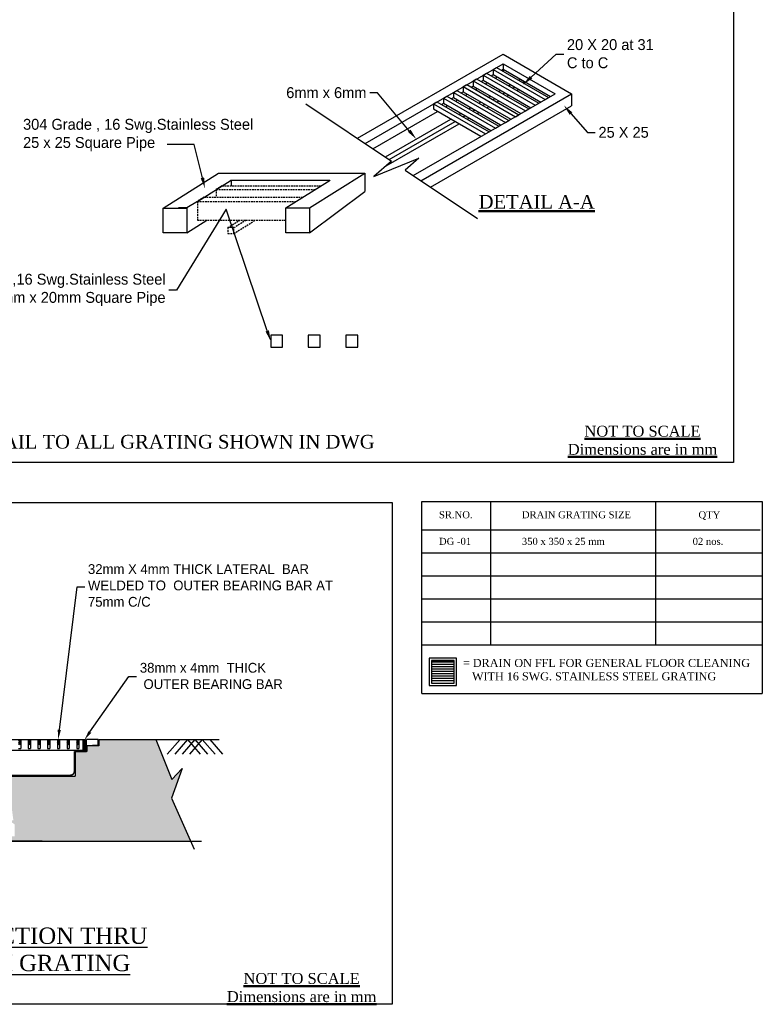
# Model space of a CAD drawing. Header units: millimetres. Extents: x 256680 to 410391, y -77299 to -22623.
# Tile 199 of 202: x 402150 to 410391, y -77299 to -66372. Entities that reach past the tile are written whole.
import ezdxf
from ezdxf import colors
from ezdxf.entities.mleader import LeaderData, LeaderLine
from ezdxf.math import Vec2, Vec3

# ---------------------------------------------------------------- set-up
doc = ezdxf.new("R2010")
doc.units = ezdxf.units.MM
doc.header["$LTSCALE"] = 2.5
doc.linetypes.add('HIDDEN', pattern=[0.375, 0.25, -0.125])
doc.layers.add('CKD-Dimensions', color=7, linetype='Continuous', lineweight=0)
doc.layers.add('CKD-TEXT', color=7, linetype='Continuous', lineweight=30)
doc.layers.add('CKD_Grating', color=7, linetype='Continuous')
doc.styles.add('CKD_Dimension Text', font='BOOKOSI.TTF')
doc.styles.get("Standard").update_dxf_attribs({"font": 'GOTHIC.TTF'})

# ---------------------------------------------------------------- blocks, each defined once
blk = doc.blocks.new('G$C70A365CB')
at = {"ltscale": 4}
blk.add_lwpolyline([(9999, 0), (0, 0), (0, 12692), (9999, 12692)], close=True, dxfattribs=at)
at = {"layer": 'CKD_Grating', "color": 8}
for p, q in [((6548.5, 2974), (7884.5, 3745.3)), ((7884.5, 3745.3), (8513.2, 3382.3)), ((6618.4, 2927.2), (7884.5, 3658.2)), ((7884.5, 3658.2), (8362.3, 3382.3)), ((7884.5, 3658.2), (7884.5, 3589.2)), ((7868.7, 3598.3), (7884.5, 3607.4)), ((7884.5, 3607.4), (8318.3, 3356.9)), ((7061.3, 2631.2), (8362.3, 3382.3)), ((7131.2, 2584.5), (8513.2, 3382.3)), ((8513.2, 3382.3), (8513.2, 3272.2)), ((7219.6, 2525.4), (8513.2, 3272.2)), ((6691.3, 2878.5), (7284.1, 3220.8)), ((4766.9, 2334.3), (5275.4, 2653.4)), ((5275.4, 2654.4), (5492.9, 2654.4)), ((5492.9, 2654.4), (6617.9, 2653.6)), ((6109.5, 2334.5), (6617.9, 2653.6)), ((6617.9, 2653.6), (6617.9, 2487.2)), ((5081.1, 2395.2), (5392.4, 2590.5)), ((5386.1, 2590.5), (6293.5, 2590.5)), ((5392.4, 2590.5), (5392.4, 2536.4)), ((5891.9, 2334.5), (6299.9, 2590.5)), ((6109.2, 2107.6), (6617.9, 2487.2)), ((5081.1, 2395.2), (4984.5, 2334.5)), ((4766.9, 2334.3), (4984.5, 2334.3)), ((4984.5, 2334.5), (4908.9, 2334.5)), ((4984.5, 2334.5), (4984.5, 2107.6)), ((5891.9, 2334.5), (6109.5, 2334.5)), ((5891.9, 2107.8), (5891.9, 2334.5)), ((6109.5, 2334.5), (6109.5, 2107.8)), ((4984.5, 2107.6), (5167.9, 2222.7)), ((4984.5, 2107.6), (4766.9, 2107.6)), ((4984.5, 2107.6), (4908.9, 2107.6)), ((6109.5, 2107.8), (5891.9, 2107.8))]:
    blk.add_line(p, q, dxfattribs=at)
at = {"layer": 'CKD_Grating', "color": 4}
for p, q in [((7793.3, 3605.5), (7824.7, 3623.7)), ((7824.7, 3623.7), (8302.5, 3347.8)), ((7702.1, 3552.9), (7733.6, 3571.1)), ((7702.1, 3552.9), (8180, 3277.1)), ((7702.1, 3552.9), (7702.1, 3505.7)), ((7733.6, 3571.1), (8211.4, 3295.2)), ((7793.3, 3605.5), (8271.1, 3329.7)), ((7793.3, 3605.5), (7793.3, 3558.4)), ((7793.3, 3558.4), (8230.2, 3306.1)), ((7519.8, 3447.7), (7551.3, 3465.8)), ((7519.8, 3447.7), (7997.6, 3171.8)), ((7519.8, 3447.7), (7519.8, 3400.5)), ((7551.3, 3465.8), (8029.1, 3189.9)), ((7611, 3500.3), (7642.4, 3518.4)), ((7611, 3500.3), (8088.8, 3224.4)), ((7611, 3500.3), (7611, 3453.1)), ((7611, 3453.1), (8047.9, 3200.8)), ((7642.4, 3518.4), (8120.2, 3242.6)), ((7702.1, 3505.7), (8139.1, 3253.5)), ((7337.5, 3342.4), (7368.9, 3360.5)), ((7337.5, 3342.4), (7815.3, 3066.5)), ((7337.5, 3342.4), (7337.5, 3295.2)), ((7368.9, 3360.5), (7846.7, 3084.7)), ((7428.7, 3395), (7460.1, 3413.2)), ((7428.7, 3395), (7906.5, 3119.2)), ((7428.7, 3395), (7428.7, 3347.8)), ((7428.7, 3347.8), (7862.5, 3097.4)), ((7460.1, 3413.2), (7937.9, 3137.3)), ((7519.8, 3400.5), (7956.8, 3148.2)), ((8271.1, 3329.7), (8302.5, 3347.8)), ((7246.3, 3289.8), (7277.8, 3307.9)), ((7246.3, 3289.8), (7724.1, 3013.9)), ((7246.3, 3289.8), (7246.3, 3242.6)), ((7277.8, 3307.9), (7755.6, 3032)), ((7337.5, 3295.2), (7771.3, 3044.7)), ((8180, 3277.1), (8211.4, 3295.2)), ((7246.3, 3242.6), (7680.1, 2992.1)), ((7997.6, 3171.8), (8029.1, 3189.9)), ((8088.8, 3224.4), (8120.2, 3242.6)), ((7815.3, 3066.5), (7846.7, 3084.7)), ((7906.5, 3119.2), (7937.9, 3137.3)), ((7724.1, 3013.9), (7755.6, 3032))]:
    blk.add_line(p, q, dxfattribs=at)
at = {"layer": 'CKD_Grating'}
for p, q in [((7774.4, 3547.5), (7793.3, 3558.4)), ((7812.2, 3525.7), (7831, 3536.6)), ((7592.1, 3442.2), (7611, 3453.1)), ((7683.3, 3494.8), (7702.1, 3505.7)), ((7721, 3473.1), (7739.9, 3483.9)), ((7409.8, 3336.9), (7428.7, 3347.8)), ((7501, 3389.6), (7519.8, 3400.5)), ((7538.7, 3367.8), (7557.5, 3378.7)), ((7629.8, 3420.4), (7648.7, 3431.3)), ((7318.6, 3284.3), (7337.5, 3295.2)), ((7356.4, 3262.5), (7375.2, 3273.4)), ((7447.5, 3315.2), (7466.4, 3326.1))]:
    blk.add_line(p, q, dxfattribs=at)
at = {"layer": 'CKD_Grating', "color": 3}
for p, q in [((7934.8, 3454.9), (7953.6, 3465.8)), ((7972.5, 3433.1), (7991.3, 3444)), ((8025.9, 3507.5), (8041.6, 3516.6)), ((8041.6, 3516.6), (8079.4, 3494.8)), ((8063.6, 3485.8), (8079.4, 3494.8)), ((8079.4, 3476.7), (8079.4, 3494.8)), ((7752.4, 3349.6), (7771.3, 3360.5)), ((7843.6, 3402.3), (7862.5, 3413.2)), ((7881.3, 3380.5), (7900.2, 3391.4)), ((7919, 3358.7), (7937.9, 3369.6)), ((8010.2, 3411.4), (8029.1, 3422.2)), ((7570.1, 3244.4), (7589, 3255.3)), ((7661.3, 3297), (7680.1, 3307.9)), ((7699, 3275.2), (7717.9, 3286.1)), ((7736.7, 3253.5), (7755.6, 3264.3)), ((7790.2, 3327.9), (7809, 3338.8)), ((7827.9, 3306.1), (7846.7, 3317)), ((7479, 3191.8), (7497.8, 3202.6)), ((7516.7, 3170), (7535.5, 3180.9)), ((7607.8, 3222.6), (7626.7, 3233.5)), ((7645.6, 3200.8), (7664.4, 3211.7)), ((6804.9, 2802.6), (7406.7, 3150)), ((6812.7, 2719.9), (7482.1, 3106.5)), ((6839.9, 2779.2), (7444.4, 3128.2)), ((7554.4, 3148.2), (7573.3, 3159.1))]:
    blk.add_line(p, q, dxfattribs=at)
at = {"layer": 'CKD_Grating', "color": 1}
for p, q in [((6075.6, 3290.1), (6862.9, 2763.8)), ((6700.3, 2621.8), (7110.7, 2791.4)), ((6862.9, 2763.8), (6700.3, 2621.8)), ((7110.7, 2791.4), (6985.6, 2681.8)), ((6985.6, 2681.8), (7650.2, 2237.6))]:
    blk.add_line(p, q, dxfattribs=at)
at = {"layer": 'CKD_Grating', "color": 4, "linetype": 'HIDDEN', "ltscale": 25}
for p, q in [((5307.9, 2536.4), (5254.1, 2503.7)), ((5307.9, 2536.4), (6215.3, 2536.4)), ((5254.1, 2505), (6161.6, 2505)), ((5254.1, 2505), (5254.1, 2433.4)), ((5142.1, 2433.4), (5081.1, 2395.2)), ((5081.1, 2395.2), (5988.6, 2395.2)), ((5081.1, 2395.2), (5081.1, 2222.7)), ((5142.1, 2433.4), (6049.6, 2433.4)), ((5081.1, 2222.7), (5891.9, 2222.7))]:
    blk.add_line(p, q, dxfattribs=at)
at = {"layer": 'CKD_Grating', "color": 3, "linetype": 'HIDDEN', "ltscale": 25}
for p, q in [((5361.5, 2154.7), (5470, 2222.7)), ((5416, 2100.2), (5611.2, 2222.7)), ((5416, 2154.7), (5524.4, 2222.7))]:
    blk.add_line(p, q, dxfattribs=at)
at = {"layer": 'CKD_Grating', "color": 8}
blk.add_lwpolyline([(4766.9, 2107.6), (4766.9, 2334.3)], dxfattribs=at)
at = {"layer": 'CKD_Grating', "color": 3, "linetype": 'HIDDEN', "ltscale": 25}
blk.add_lwpolyline([(5361.5, 2100.2), (5416, 2100.2), (5416, 2154.7), (5361.5, 2154.7)], close=True, dxfattribs=at)
at = {"layer": 'CKD_Grating', "color": 4}
for points in [[(5753.8, 1058.2), (5862.7, 1058.2), (5862.7, 1167.1), (5753.8, 1167.1)], [(6098.6, 1058.2), (6207.5, 1058.2), (6207.5, 1167.1), (6098.6, 1167.1)], [(6443.5, 1058.2), (6552.4, 1058.2), (6552.4, 1167.1), (6443.5, 1167.1)]]:
    blk.add_lwpolyline(points, close=True, dxfattribs=at)
at = {"lineweight": 50, "attachment_point": 5, "style": 'CKD_Dimension Text'}
for s, insert, char_height, width in [('\\A1;\\pxqc;{\\LNOT TO SCALE\\PDimensions are in mm}', (9163.6, 203.3), 100, 2412.001), ('\\A1;\\pxql;NOTE : PLEASE FOLLOW THIS DETAIL TO ALL GRATING SHOWN IN DWG  ', (4034.3, 189.3), 125, 7585.34)]:
    blk.add_mtext(s, dxfattribs=dict(at, insert=insert, char_height=char_height, width=width))
at = {"layer": 'CKD-TEXT', "lineweight": 50, "insert": (8192.8, 2391.3), "char_height": 125, "width": 2991.605, "attachment_point": 5, "style": 'CKD_Dimension Text'}
blk.add_mtext('\\A1;{\\L\\C6;DETAIL A-A}', dxfattribs=at)
at = {"layer": 'CKD-Dimensions', "ltscale": 4}
ml = blk.add_multileader_mtext('Standard', dxfattribs=at)
ml.set_content('20 X 20 at 31\\PC to C', color=7)
ml.set_leader_properties(color=152)
ml.build(insert=Vec2(0, 0))
ml.multileader.update_dxf_attribs({"text_left_attachment_type": 2, "text_right_attachment_type": 2, "dogleg_length": 70, "arrow_head_size": 100})
ctx = ml.context
ctx.base_point, ctx.char_height, ctx.arrow_head_size, ctx.landing_gap_size, ctx.plane_origin = Vec3(8440.5, 3746), 100, 100, 30, Vec3(8068, 3466)
ctx.left_attachment, ctx.right_attachment = 2, 2
notes = []
notes.append((ctx, [(0, (1, 1, 0), (8370.5, 3746), (1, 0), 70, [(0, [(8068, 3466)], 0, [])])]))
ctx.mtext.insert, ctx.mtext.flow_direction = Vec3(8470.5, 3883.1), 5
ml = blk.add_multileader_mtext('Standard', dxfattribs=at)
ml.set_content('6mm x 6mm', color=7)
ml.set_leader_properties(color=152)
ml.build(insert=Vec2(0, 0))
ml.multileader.update_dxf_attribs({"text_left_attachment_type": 2, "text_right_attachment_type": 2, "dogleg_length": 70, "arrow_head_size": 100})
ctx = ml.context
ctx.base_point, ctx.char_height, ctx.arrow_head_size, ctx.landing_gap_size, ctx.plane_origin = Vec3(5799.7, 3390), 100, 100, 30, Vec3(7088.6, 2966.4)
ctx.left_attachment, ctx.right_attachment, ctx.text_align_type, ctx.attachment_type = 2, 2, 2, 2
notes.append((ctx, [(0, (1, 1, 0), (6731.5, 3390), (-1, 0), 70, [(0, [(7088.6, 2966.4)], 0, [])])]))
ctx.mtext.insert, ctx.mtext.alignment, ctx.mtext.flow_direction = Vec3(6631.5, 3442.5), 3, 5
ml = blk.add_multileader_mtext('Standard', dxfattribs=at)
ml.set_content('25 X 25', color=7)
ml.set_leader_properties(color=152)
ml.build(insert=Vec2(0, 0))
ml.multileader.update_dxf_attribs({"text_left_attachment_type": 2, "text_right_attachment_type": 2, "dogleg_length": 70, "arrow_head_size": 100})
ctx = ml.context
ctx.base_point, ctx.char_height, ctx.arrow_head_size, ctx.landing_gap_size, ctx.plane_origin = Vec3(8729.5, 3026), 100, 100, 30, Vec3(8441.5, 3276)
ctx.left_attachment, ctx.right_attachment = 2, 2
notes.append((ctx, [(0, (1, 1, 0), (8659.5, 3026), (1, 0), 70, [(0, [(8441.5, 3276)], 0, [])])]))
ctx.mtext.insert, ctx.mtext.flow_direction = Vec3(8759.5, 3078.5), 5
ml = blk.add_multileader_mtext('Standard', dxfattribs=at)
ml.set_content('304 Grade , 16 Swg.Stainless Steel\\P25 x 25 Square Pipe', color=7)
ml.set_leader_properties(color=152)
ml.build(insert=Vec2(0, 0))
ml.multileader.update_dxf_attribs({"text_left_attachment_type": 2, "text_right_attachment_type": 2, "dogleg_length": 70, "arrow_head_size": 100})
ctx = ml.context
ctx.base_point, ctx.char_height, ctx.arrow_head_size, ctx.landing_gap_size, ctx.plane_origin = Vec3(3452.5, 2916.1), 100, 100, 30, Vec3(5802, 2738)
ctx.left_attachment, ctx.right_attachment, ctx.attachment_type = 2, 2, 2
notes.append((ctx, [(0, (1, 1, 0), (5052, 2916.1), (-1, 0), 249, [(0, [(5151, 2514)], 0, [])])]))
ctx.mtext.insert, ctx.mtext.width, ctx.mtext.flow_direction = Vec3(3482.5, 3152), 1719.509, 5
ml = blk.add_multileader_mtext('Standard', dxfattribs=at)
ml.set_content('304 Grade ,16 Swg.Stainless Steel\\P20mm x 20mm Square Pipe', color=7)
ml.set_leader_properties(color=152)
ml.build(insert=Vec2(0, 0))
ml.multileader.update_dxf_attribs({"text_left_attachment_type": 2, "text_right_attachment_type": 2, "dogleg_length": 70, "arrow_head_size": 100})
ctx = ml.context
ctx.base_point, ctx.char_height, ctx.arrow_head_size, ctx.landing_gap_size, ctx.plane_origin = Vec3(2557.3, 1580), 100, 100, 30, Vec3(5753.8, 1112.6)
ctx.left_attachment, ctx.right_attachment, ctx.text_align_type, ctx.attachment_type = 2, 2, 2, 2
notes.append((ctx, [(0, (1, 1, 0), (4889.5, 1580), (-1, 0), 70, [(1, [(5753.8, 1112.6), (5345.2, 2322.4)], 0, [])])]))
ctx.mtext.insert, ctx.mtext.alignment, ctx.mtext.flow_direction = Vec3(4789.5, 1731.3), 3, 5
for ctx, leaders in notes:
    for number, flags, end, landing, length, lines in leaders:
        leader = LeaderData()
        leader.index, (leader.has_last_leader_line, leader.has_dogleg_vector, leader.attachment_direction) = number, flags
        leader.last_leader_point, leader.dogleg_vector, leader.dogleg_length = Vec3(end), Vec3(landing), length
        for number, points, colour, breaks in lines:
            line = LeaderLine()
            line.index, line.vertices, line.color, line.breaks = number, Vec3.list(points), colors.encode_raw_color(colour), breaks
            leader.lines.append(line)
        ctx.leaders.append(leader)
blk = doc.blocks.new('DFF')
at = {"layer": 'CKD_Grating', "ltscale": 10000}
h = blk.add_hatch(dxfattribs=at)
h.set_pattern_fill('AR-CONC', color=8, scale=0.778451, angle=360)
h.set_pattern_definition([(50, (-26162, -225841.28), (141.82182, -12.407796), [14.82949, -163.12439]), (355, (-26162, -225841.28), (-27.43527, 148.728375), [11.86359, -130.499965]), (100.451445, (-26150.18, -225842.32), (114.38655, 136.32057), [12.60313, -138.63451]), (46.1842, (-26162, -225801.74), (211.02173, -32.72789), [22.24423, -244.68658]), (96.63556, (-26144.41, -225804.47), (184.80746, 192.60909), [18.9047, -207.95196]), (351.18415, (-26162, -225801.74), (184.80746, 192.6091), [17.79536, -195.74906]), (21, (-26142.23, -225811.62), (118.02436, -79.608437), [14.82949, -163.12439]), (326, (-26142.23, -225811.62), (48.109845, 143.38129), [11.86359, -130.49951]), (71.451445, (-26132.39, -225818.26), (166.134206, 63.772854), [12.60313, -138.63427]), (37.5, (-26162, -225841.284), (2.404326, 65.821947), [0, -128.917698, 0, -132.476776, 0, -130.993827]), (7.5, (-26162, -225841.284), (52.015827, 77.98566), [0, -75.531535, 0, -125.9518, 0, -49.92595]), (327.5, (-26206.09, -225841.284), (105.550622, -4.459546), [0, -49.431633, 0, -154.226694, 0, -204.64696]), (317.5, (-26225.86, -225841.28), (115.311296, 19.793275), [0, -64.261123, 0, -102.422343, 0, -145.329])])
h.paths.add_polyline_path([(86402.2, 15110.2), (86402.3, 15112), (86402.3, 15317.8), (85694.3, 15317.8), (85694.3, 15543.1), (85587.1, 15543.1), (85587.1, 15596.5), (85477.1, 15596.5), (85477.1, 15653.2), (84425.2, 15653.2), (84705.8, 15149.1), (84829.8, 15230.5), (84698.7, 14996.8), (84900.6, 14996.8), (85031.9, 14719.8), (88424, 14719.8), (88250.1, 15114.1), (88348, 15387.9), (88252.6, 15287.4), (88105.1, 15653.2), (87582.9, 15653.2), (87582.9, 15596.5), (87472.9, 15596.5), (87472.9, 15543.1), (87365.7, 15543.1), (87365.7, 15317.8), (86657.8, 15317.8), (86657.8, 15116.9, 0.263057), (86783.6, 15030.6), (86799.1, 14910.6), (86758.9, 14910.6), (86810.9, 14875.2), (86810.9, 14764.6, -0.359366)])
h = blk.add_hatch(dxfattribs=at)
h.set_pattern_fill('ANSI36', color=2, scale=79.090454, angle=360, style=0)
h.set_pattern_definition([(45, (-1533561.804, 205924.905), (5.24300592, 19.224355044), [24.71576694, -4.94315339, 0, -4.94315339])])
h.paths.add_polyline_path([(86866.1, 15653.2), (86846.4, 15653.2), (86846.4, 15603.7), (86866.1, 15603.7)])
h = blk.add_hatch(dxfattribs=at)
h.set_pattern_fill('ANSI36', color=2, scale=79.090454, angle=360, style=0)
h.set_pattern_definition([(45, (-1533472.827, 205924.905), (5.24300592, 19.224355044), [24.71576694, -4.94315339, 0, -4.94315339])])
h.paths.add_polyline_path([(86955.1, 15653.2), (86935.4, 15653.2), (86935.4, 15603.7), (86955.1, 15603.7)])
h = blk.add_hatch(dxfattribs=at)
h.set_pattern_fill('ANSI36', color=2, scale=79.090454, angle=360, style=0)
h.set_pattern_definition([(45, (-1533383.85, 205924.905), (5.24300592, 19.224355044), [24.71576694, -4.94315339, 0, -4.94315339])])
h.paths.add_polyline_path([(87044.1, 15653.2), (87024.3, 15653.2), (87024.3, 15603.7), (87044.1, 15603.7)])
h = blk.add_hatch(dxfattribs=at)
h.set_pattern_fill('ANSI36', color=2, scale=79.090454, angle=360, style=0)
h.set_pattern_definition([(45, (-1533294.873, 205924.905), (5.24300592, 19.224355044), [24.71576694, -4.94315339, 0, -4.94315339])])
h.paths.add_polyline_path([(87133.1, 15653.2), (87113.3, 15653.2), (87113.3, 15603.7), (87133.1, 15603.7)])
h = blk.add_hatch(dxfattribs=at)
h.set_pattern_fill('ANSI36', color=2, scale=79.090454, angle=360, style=0)
h.set_pattern_definition([(45, (-1533205.897, 205924.905), (5.24300592, 19.224355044), [24.71576694, -4.94315339, 0, -4.94315339])])
h.paths.add_polyline_path([(87222.1, 15653.2), (87202.3, 15653.2), (87202.3, 15603.7), (87222.1, 15603.7)])
h = blk.add_hatch(dxfattribs=at)
h.set_pattern_fill('ANSI36', color=2, scale=79.090454, angle=360, style=0)
h.set_pattern_definition([(45, (-1533116.92, 205924.905), (5.24300592, 19.224355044), [24.71576694, -4.94315339, 0, -4.94315339])])
h.paths.add_polyline_path([(87311, 15653.2), (87291.3, 15653.2), (87291.3, 15603.7), (87311, 15603.7)])
h = blk.add_hatch(dxfattribs=at)
h.set_pattern_fill('ANSI36', color=2, scale=79.090454, angle=360, style=0)
h.set_pattern_definition([(45, (-1533027.943, 205924.905), (5.24300592, 19.224355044), [24.71576694, -4.94315339, 0, -4.94315339])])
h.paths.add_polyline_path([(87400, 15653.2), (87380.2, 15653.2), (87380.2, 15603.7), (87400, 15603.7)])
h = blk.add_hatch(dxfattribs=at)
h.set_pattern_fill('ANSI36', color=2, scale=79.090454, angle=360, style=0)
h.set_pattern_definition([(45, (-1534718.502, 205924.905), (5.24300592, 19.224355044), [24.71576694, -4.94315339, 0, -4.94315339])])
h.paths.add_polyline_path([(87439.6, 15554.3), (87459.3, 15554.3), (87459.3, 15653.2), (87439.6, 15653.2)])
at = {"ltscale": 4}
blk.add_lwpolyline([(83433, 17828.5), (90272.5, 17828.5), (90272.5, 13224.5), (83433, 13224.5)], close=True, dxfattribs=at)
at = {"layer": 'CKD_Grating', "color": 2, "ltscale": 10000}
for p, q in [((85600.7, 15653.2), (87459.3, 15653.2)), ((86866.1, 15653.2), (86866.1, 15571.4)), ((86935.4, 15653.2), (86935.4, 15571.4)), ((86955.1, 15653.2), (86955.1, 15571.4)), ((87024.3, 15653.2), (87024.3, 15571.4)), ((87044.1, 15653.2), (87044.1, 15571.4)), ((87113.3, 15653.2), (87113.3, 15571.4)), ((87133.1, 15653.2), (87133.1, 15571.4)), ((87202.3, 15653.2), (87202.3, 15571.4)), ((87222.1, 15653.2), (87222.1, 15571.4)), ((87291.3, 15653.2), (87291.3, 15571.4)), ((87311, 15653.2), (87311, 15571.4)), ((87380.2, 15653.2), (87380.2, 15571.4)), ((87400, 15653.2), (87400, 15571.4)), ((87439.6, 15554.3), (87439.6, 15653.2)), ((87459.3, 15554.3), (87459.3, 15653.2)), ((87469.2, 15544.4), (87469.2, 15653.2)), ((87578, 15653.2), (87469.2, 15653.2)), ((87578, 15598.8), (87578, 15653.2)), ((87582.9, 15653.2), (87582.9, 15596.5)), ((85600.7, 15554.3), (87459.3, 15554.3)), ((86846.4, 15571.4), (86866.1, 15571.4)), ((86935.4, 15571.4), (86955.1, 15571.4)), ((87024.3, 15571.4), (87044.1, 15571.4)), ((87113.3, 15571.4), (87133.1, 15571.4)), ((87202.3, 15571.4), (87222.1, 15571.4)), ((87291.3, 15571.4), (87311, 15571.4)), ((87360.5, 15544.4), (87469.2, 15544.4)), ((87360.5, 15365.8), (87360.5, 15544.4)), ((87472.9, 15543.1), (87365.7, 15543.1)), ((87365.7, 15543.1), (87365.7, 15317.8)), ((87380.2, 15571.4), (87400, 15571.4)), ((87582.9, 15596.5), (87472.9, 15596.5)), ((87472.9, 15596.5), (87472.9, 15543.1)), ((87578, 15598.8), (87523.6, 15598.8)), ((85694.3, 15317.8), (87365.7, 15317.8)), ((85738.5, 15326.9), (87321.5, 15326.9))]:
    blk.add_line(p, q, dxfattribs=at)
at = {"layer": 'CKD_Grating', "color": 8, "ltscale": 10000}
for p, q in [((87582.9, 15653.2), (88686.5, 15653.2)), ((88105.1, 15653.2), (88252.6, 15287.4)), ((88348, 15387.9), (88250.1, 15114.1)), ((88252.6, 15287.4), (88348, 15387.9)), ((88250.1, 15114.1), (88456.1, 14647)), ((87063.8, 14719.8), (84934.5, 14719.8)), ((84934.5, 14719.8), (88524.6, 14719.8))]:
    blk.add_line(p, q, dxfattribs=at)
for points in [[(88327.5, 15653.2), (88210.5, 15517.7)], [(88395.5, 15653.2), (88278.5, 15517.7)], [(88463.5, 15653.2), (88346.5, 15517.7)], [(88395.5, 15653.2), (88512.5, 15517.7)], [(88531.5, 15653.2), (88414.5, 15517.7)], [(88463.5, 15653.2), (88580.5, 15517.7)], [(88531.5, 15653.2), (88648.5, 15517.7)], [(88599.5, 15653.2), (88716.5, 15517.7)]]:
    blk.add_lwpolyline(points, dxfattribs=at)
at = {"layer": 'CKD_Grating', "color": 2, "ltscale": 10000}
for centre, radius in [((87321.5, 15365.8), 38.9), ((87323.9, 15367.2), 38.7)]:
    blk.add_arc(centre, radius, 270, 0, dxfattribs=at)
at = {"layer": 'CKD-TEXT', "lineweight": 50, "insert": (89442.6, 13377.8), "char_height": 100, "width": 2412.001, "attachment_point": 5, "style": 'CKD_Dimension Text'}
blk.add_mtext('\\A1;\\pxqc;{\\LNOT TO SCALE\\PDimensions are in mm}', dxfattribs=at)
at = {"layer": 'CKD_Grating', "insert": (84612.2, 13928.7), "char_height": 150, "width": 3724.24, "attachment_point": 1, "rotation": 359.99852, "style": 'CKD_Dimension Text'}
blk.add_mtext('\\pxqc;{\\L\\C6;150MM DEEP  SECTION THRU \\PDRAIN TROUGH GRATING}', dxfattribs=at)
at = {"layer": 'CKD-Dimensions', "ltscale": 4}
ml = blk.add_multileader_mtext('Standard', dxfattribs=at)
ml.set_content('32mm X 4mm THICK LATERAL  BAR  WELDED TO  OUTER BEARING BAR AT 75mm C/C', color=7)
ml.set_leader_properties(color=152)
ml.build(insert=Vec2(0, 0))
ml.multileader.update_dxf_attribs({"text_left_attachment_type": 2, "text_right_attachment_type": 2, "dogleg_length": 70, "arrow_head_size": 90})
ctx = ml.context
ctx.base_point, ctx.char_height, ctx.arrow_head_size, ctx.landing_gap_size, ctx.plane_origin = Vec3(87453, 17053.3), 90, 90, 30, Vec3(87209.5, 15653.2)
ctx.left_attachment, ctx.right_attachment = 2, 2
notes = []
notes.append((ctx, [(0, (1, 1, 0), (87383, 17053.3), (1, 0), 70, [(0, [(87209.5, 15653.2)], 0, [])])]))
ctx.mtext.insert, ctx.mtext.width, ctx.mtext.flow_direction = Vec3(87483, 17261.3), 2013.954, 5
ml = blk.add_multileader_mtext('Standard', dxfattribs=at)
ml.set_content('38mm x 4mm  THICK\\P OUTER BEARING BAR', color=7)
ml.set_leader_properties(color=152)
ml.build(insert=Vec2(0, 0))
ml.multileader.update_dxf_attribs({"text_left_attachment_type": 2, "text_right_attachment_type": 2, "dogleg_length": 70, "arrow_head_size": 90})
ctx = ml.context
ctx.base_point, ctx.char_height, ctx.arrow_head_size, ctx.landing_gap_size, ctx.plane_origin = Vec3(87929, 16232.5), 90, 90, 30, Vec3(87450, 15648.5)
ctx.left_attachment, ctx.right_attachment = 2, 2
notes.append((ctx, [(0, (1, 1, 0), (87859, 16232.5), (1, 0), 70, [(0, [(87450, 15648.5)], 0, [])])]))
ctx.mtext.insert, ctx.mtext.width, ctx.mtext.flow_direction = Vec3(87959, 16356.1), 1562.168, 5
for ctx, leaders in notes:
    for number, flags, end, landing, length, lines in leaders:
        leader = LeaderData()
        leader.index, (leader.has_last_leader_line, leader.has_dogleg_vector, leader.attachment_direction) = number, flags
        leader.last_leader_point, leader.dogleg_vector, leader.dogleg_length = Vec3(end), Vec3(landing), length
        for number, points, colour, breaks in lines:
            line = LeaderLine()
            line.index, line.vertices, line.color, line.breaks = number, Vec3.list(points), colors.encode_raw_color(colour), breaks
            leader.lines.append(line)
        ctx.leaders.append(leader)

msp = doc.modelspace()

# ---------------------------------------------------------------- linework, layer by layer
at = {"ltscale": 20}
for p, q in [((406614.2, -71720.8), (410390.6, -71720.8)), ((406614.2, -73851.7), (406614.2, -71720.8)), ((410390.6, -71720.8), (410390.6, -73851.7)), ((406612.2, -73851.7), (407374.5, -73851.7)), ((407374.5, -73851.7), (410390.6, -73851.7))]:
    msp.add_line(p, q, dxfattribs=at)
for p, q in [((407374.5, -71720.8), (407374.5, -73308.1)), ((409204.4, -71720.8), (409204.4, -73308.1)), ((406612.2, -72032.8), (407374.5, -72032.8)), ((407374.5, -72032.8), (407374.5, -73053)), ((407374.5, -72032.8), (410367.5, -72032.8)), ((406612.2, -72287.9), (407374.5, -72287.9)), ((407374.5, -72287.9), (410390.6, -72287.9)), ((406612.2, -72542.9), (407374.5, -72542.9)), ((407374.5, -72542.9), (410390.6, -72542.9)), ((406612.2, -72798), (407374.5, -72798)), ((407374.5, -72798), (410390.6, -72798)), ((406612.2, -73053), (407374.5, -73053)), ((406612.2, -73053), (407374.5, -73053)), ((406612.2, -73053), (407374.5, -73053)), ((406612.2, -73053), (407374.5, -73053)), ((407374.5, -73053), (410390.6, -73053)), ((407374.5, -73053), (410390.6, -73053)), ((407374.5, -73053), (410390.6, -73053)), ((407374.5, -73053), (410390.6, -73053)), ((406614.2, -73308.1), (410390.6, -73308.1))]:
    msp.add_line(p, q)
at = {"layer": 'CKD_Grating', "color": 2}
for p, q in [((406694.2, -73459.2), (406694.2, -73760.7)), ((406995.7, -73459.2), (406694.2, -73459.2)), ((406719.3, -73484.3), (406719.3, -73735.6)), ((406970.5, -73484.3), (406719.3, -73484.3)), ((406719.3, -73484.5), (406970.5, -73484.5)), ((406970.5, -73735.6), (406970.5, -73484.3)), ((406995.7, -73760.7), (406995.7, -73459.2)), ((406719.3, -73735.6), (406970.5, -73735.6)), ((406694.2, -73760.7), (406995.7, -73760.7))]:
    msp.add_line(p, q, dxfattribs=at)
at = {"layer": 'CKD_Grating', "color": 4}
for p, q in [((406719.3, -73499.8), (406970.5, -73499.8)), ((406719.3, -73525.3), (406970.5, -73525.3)), ((406719.3, -73550.8), (406970.5, -73550.8)), ((406719.3, -73576.3), (406834.3, -73576.3)), ((406719.3, -73601.9), (406808.8, -73601.9)), ((406719.3, -73627.4), (406810.3, -73627.4)), ((406808.8, -73601.9), (406881.1, -73601.9)), ((406810.3, -73627.4), (406879.5, -73627.4)), ((406834.3, -73576.3), (406855.6, -73576.3)), ((406855.6, -73576.3), (406970.5, -73576.3)), ((406879.5, -73627.4), (406970.5, -73627.4)), ((406881.1, -73601.9), (406970.5, -73601.9)), ((406719.3, -73652.9), (406970.5, -73652.9)), ((406719.3, -73678.4), (406970.5, -73678.4)), ((406719.3, -73704), (406970.5, -73704))]:
    msp.add_line(p, q, dxfattribs=at)

# ---------------------------------------------------------------- block references
at = {"ltscale": 4, "xscale": 1.21, "yscale": 1.21, "zscale": 1.21}
msp.add_blockref('G$C70A365CB', (397973.5, -71286.4), dxfattribs=at)
at = {"xscale": 1.21, "yscale": 1.21, "zscale": 1.21}
msp.add_blockref('DFF', (297053, -93300.9), dxfattribs=at)

# ---------------------------------------------------------------- texts
at = {"ltscale": 4, "attachment_point": 1, "style": 'CKD_Dimension Text'}
for s, insert, char_height, width in [('SR.NO.', (406802.7, -71827.1), 78.02, 307.893), ('DRAIN GRATING SIZE', (407722.6, -71827.1), 78.024, 1419.403), ('QTY', (409682.4, -71827.1), 78.02, 183.778), ('DG -01', (406802.7, -72122.2), 78.02, 441.6), ('350 x 350 x 25 mm', (407722.6, -72122.2), 78.024, 1062.781), ('02 nos.', (409617.5, -72122.2), 78.02, 473.851), ('= DRAIN ON FFL FOR GENERAL FLOOR CLEANING\\P   WITH 16 SWG. STAINLESS STEEL GRATING', (407068.8, -73466.1), 89.198, 3499.727)]:
    msp.add_mtext(s, dxfattribs=dict(at, insert=insert, char_height=char_height, width=width))

doc.saveas('drawing.dxf')
